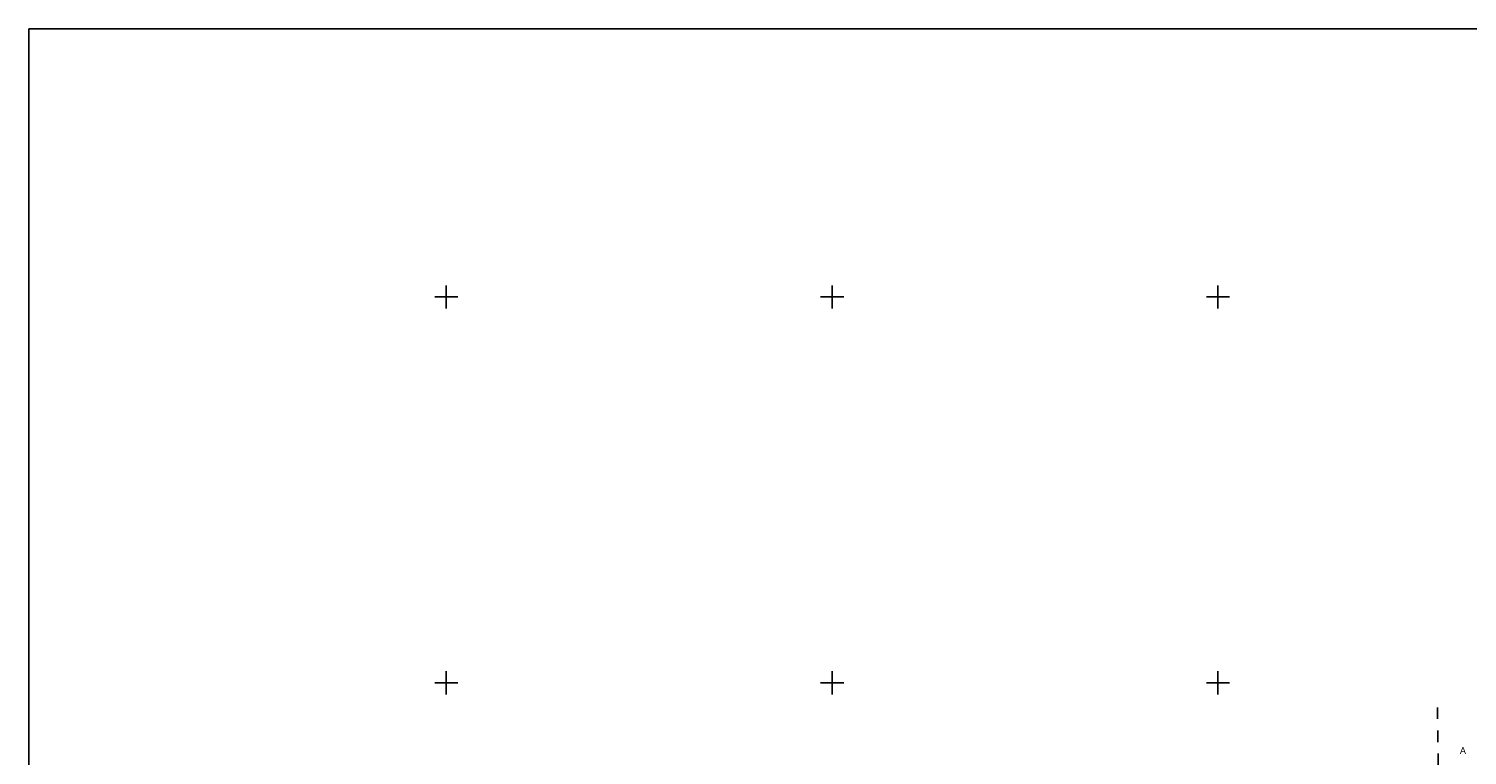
# Model space of a CAD drawing. Header units: metres. Extents: x 550378 to 551400, y 4595394 to 4596257.
# Tile 25 of 43: x 550546 to 550732, y 4595941 to 4596035. Entities that reach past the tile are written whole.
import ezdxf

# ---------------------------------------------------------------- set-up
doc = ezdxf.new("R2010")
doc.units = ezdxf.units.M
doc.linetypes.add('Д_ТРОТ_ТРУБА', pattern=[3, 1.5, -1.5])
doc.layers.add('(001) Сетка', color=92, linetype='Continuous')
doc.layers.add('(025) Дорога', color=7, linetype='Continuous')
doc.styles.add('BM-431', font='txt')

msp = doc.modelspace()

# ---------------------------------------------------------------- linework, layer by layer
at = {"layer": '(001) Сетка'}
for p, q in [((550600, 4596001.5), (550600, 4595998.5)), ((550650, 4596001.5), (550650, 4595998.5)), ((550700, 4596001.5), (550700, 4595998.5)), ((550598.5, 4596000), (550601.5, 4596000)), ((550648.5, 4596000), (550651.5, 4596000)), ((550698.5, 4596000), (550701.5, 4596000)), ((550600, 4595951.5), (550600, 4595948.5)), ((550650, 4595951.5), (550650, 4595948.5)), ((550700, 4595951.5), (550700, 4595948.5)), ((550598.5, 4595950), (550601.5, 4595950)), ((550648.5, 4595950), (550651.5, 4595950)), ((550698.5, 4595950), (550701.5, 4595950))]:
    msp.add_line(p, q, dxfattribs=at)
at = {"layer": '(025) Дорога', "linetype": 'Д_ТРОТ_ТРУБА', "flags": 128}
msp.add_lwpolyline([(550728.63, 4595933.32), (550728.45, 4595947.48)], dxfattribs=at)
msp.add_lwpolyline([(550545.89, 4596034.75), (551299.93, 4596034.75), (551299.93, 4595734.75), (550545.89, 4595734.75)], close=True)

# ---------------------------------------------------------------- texts
at = {"layer": '(025) Дорога', "linetype": 'Д_ТРОТ_ТРУБА', "style": 'BM-431'}
msp.add_text('A', height=0.88, dxfattribs=at).set_placement((550731.36, 4595940.78))

doc.saveas('drawing.dxf')
